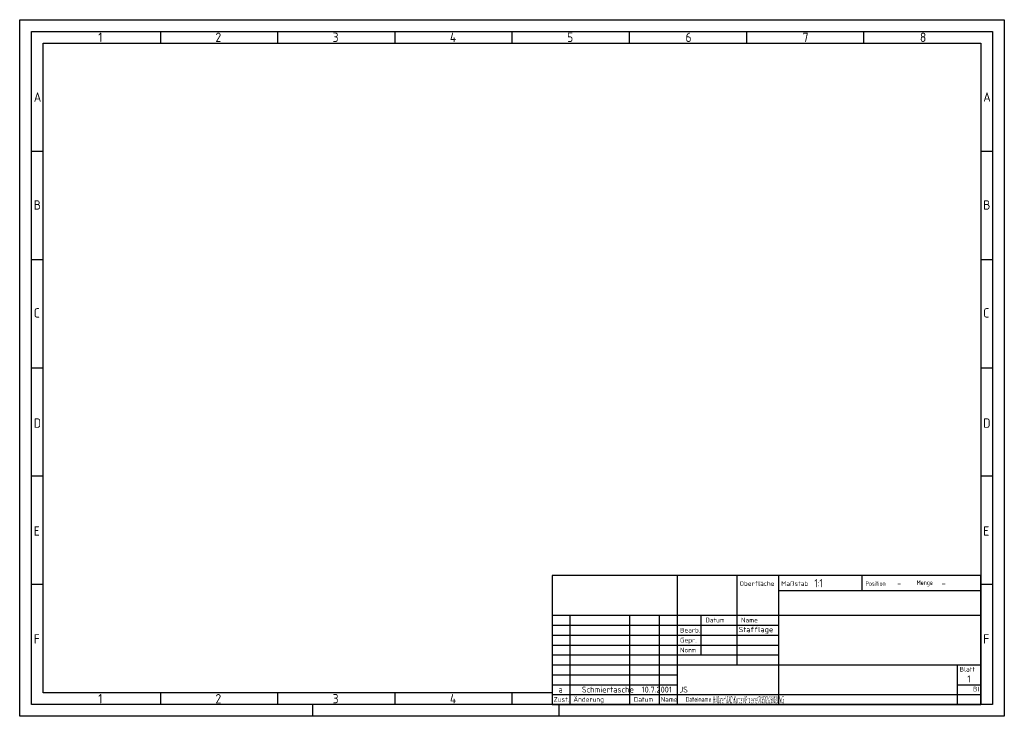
# Model space of a CAD drawing. Extents: x 17 to 437, y 6 to 303.
import ezdxf
from ezdxf.enums import TextEntityAlignment as Align

# ---------------------------------------------------------------- set-up
doc = ezdxf.new("R2010")
doc.units = 0
doc.layers.get('0').update_dxf_attribs({"linetype": 'CONTINUOUS'})
for name, color, linetype in [('5', 3, 'CONTINUOUS'), ('6', 2, 'CONTINUOUS'), ('RAHM2', 1, 'CONTINUOUS'), ('RAHM3', 2, 'CONTINUOUS'), ('RAHM5', 7, 'CONTINUOUS')]:
    doc.layers.add(name, color=color, linetype=linetype)
doc.styles.get("Standard").update_dxf_attribs({"font": 'ISOCP.SHX'})

# ---------------------------------------------------------------- blocks, each defined once
blk = doc.blocks.new('GEN_A3')
for p, q in [((5, 292), (415, 292)), ((5, 5), (5, 292)), ((415, 292), (415, 5)), ((415, 5), (5, 5))]:
    blk.add_line(p, q)
at = {"layer": 'RAHM2'}
for p, q in [((0, 297), (420, 297)), ((0, 0), (0, 297)), ((420, 297), (420, 0)), ((60, 292), (60, 287)), ((110, 292), (110, 287)), ((160, 292), (160, 287)), ((210, 292), (210, 287)), ((260, 292), (260, 287)), ((310, 292), (310, 287)), ((360, 292), (360, 287)), ((10, 287), (410, 287)), ((10, 10), (10, 287)), ((410, 287), (410, 5)), ((10, 240.83), (5, 240.83)), ((415, 240.83), (410, 240.83)), ((10, 194.664), (5, 194.664)), ((415, 194.664), (410, 194.664)), ((10, 148.498), (5, 148.498)), ((415, 148.498), (410, 148.498)), ((10, 102.332), (5, 102.332)), ((415, 102.332), (410, 102.332)), ((10, 56.166), (5, 56.166)), ((415, 56.166), (410, 56.166)), ((227.12, 10), (10, 10)), ((60, 10), (60, 5)), ((110, 10), (110, 5)), ((160, 10), (160, 5)), ((210, 10), (210, 5)), ((125, 0), (125, 5)), ((230, 5), (230, 0)), ((420, 0), (0, 0))]:
    blk.add_line(p, q, dxfattribs=at)
for s, p in [('1', (33.5, 287.5)), ('2', (83.5, 287.5)), ('3', (133.5, 287.5)), ('4', (183.5, 287.5)), ('5', (233.5, 287.5)), ('6', (284, 287.5)), ('7', (334, 287.5)), ('8', (384, 287.5)), ('A', (6, 262)), ('A', (411, 262)), ('B', (6, 216)), ('B', (411, 216)), ('C', (6, 170)), ('C', (411, 170)), ('D', (6, 123)), ('D', (411, 123)), ('E', (6, 77)), ('E', (411, 77)), ('F', (6, 31)), ('F', (411, 31)), ('1', (33.5, 5.5)), ('2', (83.5, 5.5)), ('3', (133.5, 5.5)), ('4', (183.5, 5.5))]:
    blk.add_text(s, height=4, dxfattribs=at).set_placement(p)
blk = doc.blocks.new('GENTITLE')
blk.add_lwpolyline([(-182.88, 0), (0, 0), (0, 54.99), (-182.88, 54.99)], close=True)
at = {"layer": 'RAHM2'}
for p, q in [((-104.14, 54.99), (-104.14, 16.92)), ((-50.8, 54.99), (-50.8, 48.66)), ((-86.36, 48.66), (0, 48.66)), ((-175.26, 38.07), (-175.26, 0)), ((-149.86, 38.07), (-149.86, 0)), ((-137.16, 38.07), (-137.16, 0)), ((-119.38, 38.07), (-119.38, 21.15)), ((-182.88, 33.84), (-86.36, 33.84)), ((-182.88, 29.61), (-86.36, 29.61)), ((-182.88, 25.38), (-86.36, 25.38)), ((-182.88, 21.15), (-129.54, 21.15)), ((-129.54, 21.15), (-86.36, 21.15)), ((-182.88, 16.92), (-129.54, 16.92)), ((-10.16, 16.92), (-10.16, 0)), ((-182.88, 12.69), (-129.54, 12.69)), ((-182.88, 8.46), (-129.54, 8.46)), ((-10.16, 8.46), (0, 8.46)), ((-182.88, 4.23), (0, 4.23))]:
    blk.add_line(p, q, dxfattribs=at)
at = {"layer": 'RAHM3'}
for p, q in [((-129.54, 54.99), (-129.54, 21.15)), ((-86.36, 54.99), (-86.36, 0)), ((-182.88, 38.07), (0, 38.07)), ((-129.54, 21.15), (-129.54, 0)), ((-129.54, 16.92), (0, 16.92))]:
    blk.add_line(p, q, dxfattribs=at)
at = {"layer": '5', "width": 0.8}
blk.add_attdef('GEN-TITLE-DES1{15.54}', (-81.21, 29.17), '', height=5, dxfattribs=at)
at = {"layer": '6'}
blk.add_text('Stafflage', height=2.275, dxfattribs=at).set_placement((-103.35, 30.87))
at = {"layer": 'RAHM2'}
for s, p in [('Oberfläche', (-102.95, 50.6)), ('Maßstab', (-85.14, 50.6)), ('Bearb.', (-128.34, 30.71)), ('Gepr.', (-128.34, 26.48)), ('Norm', (-128.34, 22.25)), ('Name', (-136.58, 1.2))]:
    blk.add_text(s, height=2, dxfattribs=at).set_placement(p)
at = {"layer": 'RAHM2', "width": 0.8}
for s, p in [('Position', (-49.2, 50.6)), ('Menge', (-27.39, 51)), ('Dateiname', (-125.94, 1.22))]:
    blk.add_text(s, height=2, dxfattribs=at).set_placement(p)
at = {"layer": 'RAHM2', "width": 0.983632}
blk.add_text('Datum', height=2, dxfattribs=at).set_placement((-113.39, 35.04), align=Align.CENTER)
at = {"layer": 'RAHM2'}
blk.add_text('Name', height=2, dxfattribs=at).set_placement((-95.12, 35.04), align=Align.RIGHT)
for s, p in [('Blatt', (-5.79, 14.07)), ('Bl', (-1.98, 5.61)), ('Zust.', (-178.89, 1.2)), ('Änderung', (-167.28, 1.2)), ('Datum', (-143.87, 1.2))]:
    blk.add_text(s, height=2, dxfattribs=at).set_placement(p, align=Align.CENTER)
for tag, p in [('GEN-TITLE-DAT{5.44}', (-118.7, 30.41)), ('GEN-TITLE-CHKD{5.41}', (-118.55, 26.18)), ('GEN-TITLE-CHKM{5}', (-102.06, 26.49))]:
    blk.add_attdef(tag, p, '', height=2.5, dxfattribs=at)
at = {"layer": 'RAHM2', "width": 0.8}
blk.add_attdef('GEN-TITLE-DWG{8.92}', (-114.19, 0.58), '', height=3, dxfattribs=at)
at = {"layer": 'RAHM2'}
blk.add_attdef('GEN-TITLE-PLOT{2.94}', text='', height=3, dxfattribs=at).set_placement((-5.37, 0.42), align=Align.CENTER)
at = {"layer": 'RAHM3', "width": 0.8}
for tag, p, height in [('GEN-TITLE-SCA{5.42}', (-70.96, 50.01), 3.5), ('GEN-TITLE-POSI{2.20}', (-35.71, 50.01), 3.5), ('GEN-TITLE-QTY{4.38}', (-16.73, 50.01), 3.5), ('GEN-TITLE-NORM1{14.84}', (-84.37, 44.07), 3), ('GEN-TITLE-MAT1{11.15}', (-34.76, 44.07), 3), ('GEN-TITLE-NORM2{14.89}', (-84.37, 39.79), 3), ('GEN-TITLE-MAT2{11.09}', (-34.76, 39.79), 3), ('GEN-TITLE-DES2{21.21}', (-80.71, 21.17), 3.5)]:
    blk.add_attdef(tag, p, '', height=height, dxfattribs=at)
blk.add_attdef('GEN-TITLE-SHEET{2.62}', text='', height=3, dxfattribs=at).set_placement((-5.1, 9.42), align=Align.CENTER)
at = {"layer": 'RAHM5', "width": 0.8}
blk.add_attdef('GEN-TITLE-NR{13.37}', (-81.61, 7.87), '', height=5, dxfattribs=at)
blk = doc.blocks.new('schmiertasche')
at = {"layer": '6', "insert": (-2.46, 1.71), "char_height": 1.26, "width": 26.49, "attachment_point": 1}
blk.add_mtext('a     Schmiertasche  10.7.2001  JS', dxfattribs=at)

msp = doc.modelspace()

# ---------------------------------------------------------------- block references
msp.add_blockref('GEN_A3', (16.94, 6.31))
ref = msp.add_blockref('GENTITLE', (426.94, 11.31))
ref.add_attrib('GEN-TITLE-DWG{8.92}', 'H:\\Daten\\CAD\\Kunden\\Projekte\\706512\\26002.DWG', (312.75, 11.89), dxfattribs={"layer": 'RAHM2', "height": 3, "width": 0.287696})
ref.add_attrib('GEN-TITLE-SCA{5.42}', '1:1', (355.98, 61.32), dxfattribs={"layer": 'RAHM3', "height": 3.5, "width": 0.8})
ref.add_attrib('GEN-TITLE-POSI{2.20}', '-', (391.23, 61.32), dxfattribs={"layer": 'RAHM3', "height": 3.5, "width": 0.8})
ref.add_attrib('GEN-TITLE-QTY{4.38}', '-', (410.21, 61.32), dxfattribs={"layer": 'RAHM3', "height": 3.5, "width": 0.8})
ref.add_attrib('GEN-TITLE-SHEET{2.62}', '1', dxfattribs={"layer": 'RAHM3', "height": 3, "width": 0.8}).set_placement((421.84, 20.73), align=Align.CENTER)
at = {"lineweight": 0, "xscale": 2, "yscale": 2, "zscale": 2}
msp.add_blockref('schmiertasche', (251.68, 15.54), dxfattribs=at)

doc.saveas('drawing.dxf')
